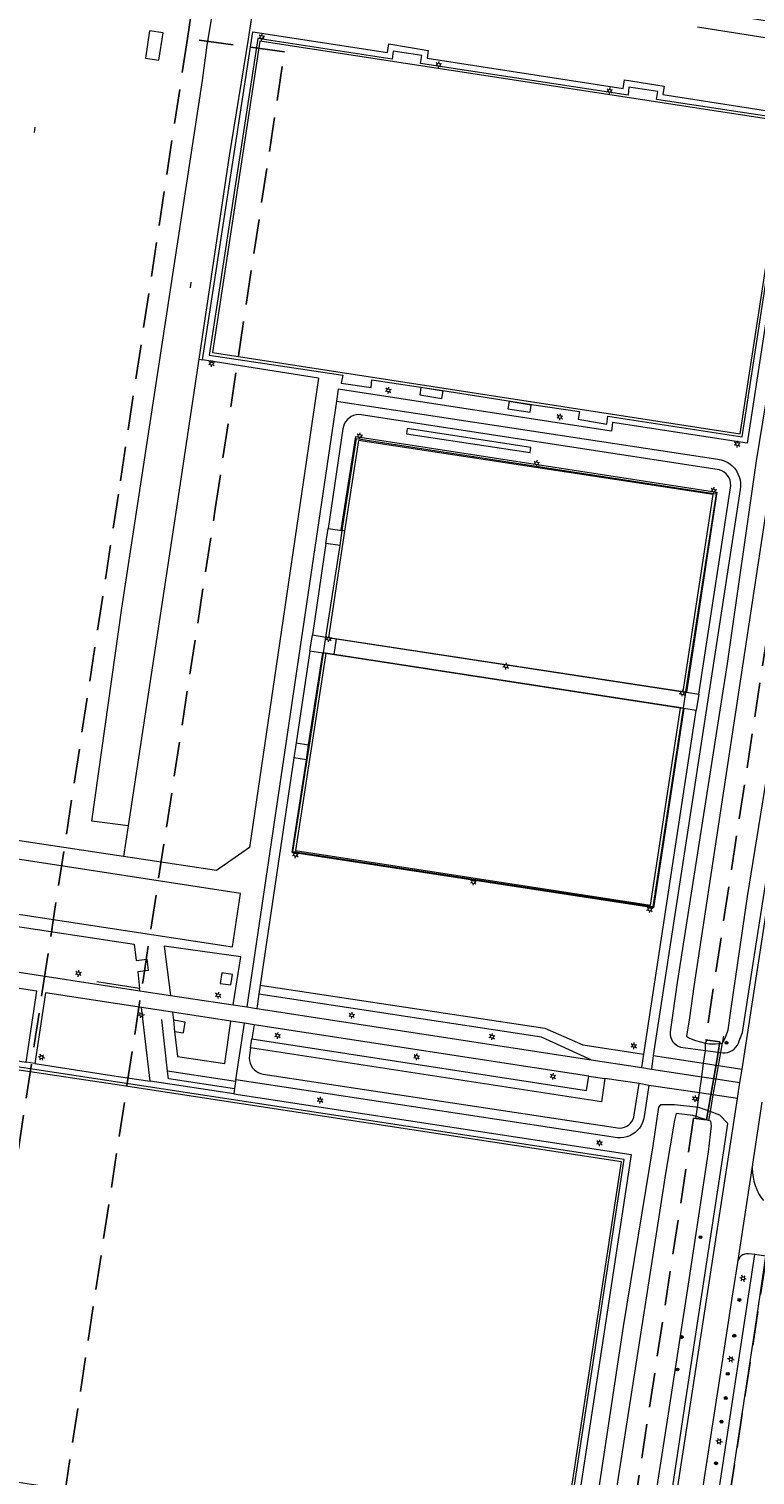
# Model space of a CAD drawing. Header units: metres. Extents: x 89872 to 94585, y 463299 to 469000.
# Tile 233 of 256: x 91722 to 91856, y 464720 to 464986. Entities that reach past the tile are written whole.
import ezdxf
from ezdxf.enums import TextEntityAlignment as Align

# ---------------------------------------------------------------- set-up
doc = ezdxf.new("R2010")
doc.units = ezdxf.units.M
doc.linetypes.add('HIDDEN', pattern=[9.525, 6.35, -3.175])
doc.layers.get('0').update_dxf_attribs({"linetype": 'CONTINUOUS'})
for name, color, linetype, lineweight in [('B-WE-BV-GELEIDECONSTRUCTIE-G', 251, 'CONTINUOUS', 13), ('B-WE-GR-BEPLANTING_CULTUUR-G', 251, 'CONTINUOUS', 13), ('B-WE-GR-BOOM-S', 251, 'CONTINUOUS', 13), ('B-WE-IE-MEUBILAIR_WEGMEUBILAIR_SPEELVOORZIENING-G', 251, 'CONTINUOUS', 13), ('B-WE-IE-TERREINAFSCHEIDING-G', 251, 'CONTINUOUS', 13), ('B-WE-IE-TERREINAFSCHEIDING_KUNSTMATIG_HEKWERK-G', 251, 'CONTINUOUS', 13), ('B-WE-IE-TERREINAFSCHEIDING_KUNSTMATIG_MUUR-G', 251, 'CONTINUOUS', 13), ('B-WE-KL-ET_LS_OV_LICHTMAST-S', 251, 'CONTINUOUS', 13), ('B-WE-KW-KUNSTWERK_DUIKER-G', 251, 'CONTINUOUS', 13), ('B-WE-OG-TOPOGRAFIE_BEBOUWING-GV', 251, 'CONTINUOUS', 13), ('B-WE-OG-TOPOGRAFIE_HUISNUMMER-T25', 251, 'CONTINUOUS', 13), ('B-WE-OG-TOPOGRAFIE_STRAATNAAM-T18', 251, 'CONTINUOUS', 13), ('B-WE-OG-TOPOGRAFIE_WATER-GV', 251, 'CONTINUOUS', 13), ('B-WE-VH-VERHARDING-GV', 251, 'CONTINUOUS', 13), ('Percelen', 10, 'HIDDEN', 25)]:
    doc.layers.add(name, color=color, linetype=linetype, lineweight=lineweight)
doc.styles.get("Standard").update_dxf_attribs({"font": 'isocp.shx'})

# ---------------------------------------------------------------- blocks, each defined once
blk = doc.blocks.new('Q_BOOM')
for radius in [0.27, 0.18, 0.09]:
    blk.add_circle((0, 0), radius)
blk = doc.blocks.new('Q_LICHTMAST')
for points in [[(-0.26, 0.15), (-0.52, 0.3)], [(0, 0.3), (0, 0.6)], [(0.26, 0.15), (0.52, 0.3)], [(-0.26, -0.15), (-0.52, -0.3)], [(0, -0.3), (0, -0.6)], [(0.26, -0.15), (0.52, -0.3)]]:
    blk.add_lwpolyline(points)
blk.add_circle((0, 0), 0.3)

msp = doc.modelspace()

# ---------------------------------------------------------------- linework, layer by layer
at = {"layer": 'B-WE-BV-GELEIDECONSTRUCTIE-G'}
msp.add_line((91739.49, 464833.69), (91714.96, 464837.37), dxfattribs=at)
for points in [[(91842.66, 464864.12), (91848.22, 464900.48), (91782.8, 464910.49), (91780.24, 464893.75)], [(91776.76, 464871.14), (91771.21, 464834.79), (91836.64, 464824.73), (91842.2, 464861.07)]]:
    msp.add_lwpolyline(points, dxfattribs=at)
at = {"layer": 'B-WE-GR-BEPLANTING_CULTUUR-G'}
for p, q in [((91753.37, 464925.44), (91754.06, 464925.34)), ((91780.24, 464893.75), (91777.25, 464874.12)), ((91779.41, 464891.11), (91779.82, 464893.84)), ((91849.56, 464797.52), (91849.14, 464795.13)), ((91747.76, 464792.64), (91747.59, 464794.09)), ((91760.16, 464792.15), (91759.96, 464790.86)), ((91848.17, 464789.68), (91847.63, 464786.63))]:
    msp.add_line(p, q, dxfattribs=at)
for points in [[(91775.41, 464921.96), (91762.72, 464835.35), (91756.64, 464831.12), (91739.49, 464833.69)], [(91791.8, 464912.65), (91791.66, 464911.72), (91814.45, 464908.23), (91814.59, 464909.14), (91791.8, 464912.65)], [(91712.61, 464821.89), (91741.45, 464817.49), (91741.79, 464814.52), (91743.77, 464814.75), (91744.01, 464812.63), (91742.11, 464812.39), (91742.45, 464809.33)], [(91847.63, 464786.63), (91845.58, 464787.39), (91841.07, 464787.88), (91838.52, 464787.88), (91838.13, 464787.4), (91837.11, 464780.31), (91831.63, 464746.97), (91825.01, 464703.4), (91823.57, 464696.17), (91811.71, 464698.04), (91801.52, 464699.56), (91778.76, 464703.26), (91752.85, 464707.41), (91737.43, 464710.3), (91723.67, 464712.44), (91705.26, 464714.72)], [(91827.57, 464682.53), (91827.79, 464681.74), (91832.14, 464681.28), (91834.04, 464681.29), (91834.64, 464681.91), (91835.05, 464683.04), (91836.16, 464689.24), (91839.93, 464711.77), (91843.13, 464733.05), (91850.26, 464779.82), (91850.94, 464784.39), (91849.43, 464785.97), (91847.63, 464786.63)]]:
    msp.add_lwpolyline(points, dxfattribs=at)
at = {"layer": 'B-WE-IE-MEUBILAIR_WEGMEUBILAIR_SPEELVOORZIENING-G'}
for points in [[(91794.33, 464920.24), (91794.11, 464918.86), (91798.19, 464918.2), (91798.42, 464919.58), (91794.33, 464920.24)], [(91810.57, 464917.64), (91810.37, 464916.33), (91814.47, 464915.7), (91814.67, 464917.01), (91810.57, 464917.64)]]:
    msp.add_lwpolyline(points, dxfattribs=at)
at = {"layer": 'B-WE-IE-TERREINAFSCHEIDING-G'}
for p, q in [((91771.32, 464854.68), (91773.62, 464854.28)), ((91773.2, 464851.55), (91770.88, 464851.91)), ((91740.35, 464839.35), (91739.49, 464833.69)), ((91744.37, 464792.22), (91742.79, 464805.84)), ((91748.49, 464804.96), (91748.67, 464803.47)), ((91748.67, 464803.47), (91748.91, 464801.39)), ((91750.86, 464803.14), (91748.67, 464803.47)), ((91723.14, 464795.46), (91738.11, 464793.18)), ((91738.11, 464793.18), (91744.37, 464792.22)), ((91759.81, 464789.86), (91744.37, 464792.22)), ((91760.16, 464792.15), (91747.59, 464794.09)), ((91760.2, 464792.45), (91760.16, 464792.15)), ((91759.96, 464790.86), (91759.81, 464789.86))]:
    msp.add_line(p, q, dxfattribs=at)
for points in [[(91748.91, 464801.39), (91749.43, 464796.8), (91758.14, 464795.49), (91759.3, 464803.31)], [(91748.91, 464801.39), (91750.55, 464801.16), (91750.86, 464803.14)], [(91759.81, 464789.86), (91833.12, 464778.67), (91821.32, 464701.12), (91777.11, 464707.87), (91776.91, 464706.5), (91768.48, 464707.78), (91768.68, 464709.2), (91758.86, 464710.66), (91758.63, 464709.3), (91750.2, 464710.58), (91750.4, 464711.96), (91706.25, 464718.72), (91718.01, 464796.26), (91721.52, 464795.75)], [(91831.3, 464777.31), (91737.86, 464791.59), (91719.38, 464794.41), (91708.07, 464720.04), (91752.87, 464713.19)], [(91747.76, 464792.64), (91747.86, 464792.69), (91759.96, 464790.86)], [(91775.1, 464709.79), (91819.92, 464702.95), (91831.3, 464777.31)]]:
    msp.add_lwpolyline(points, dxfattribs=at)
at = {"layer": 'B-WE-IE-TERREINAFSCHEIDING_KUNSTMATIG_HEKWERK-G'}
for p, q in [((91779.82, 464893.84), (91779.83, 464893.89)), ((91776.81, 464874.19), (91779.41, 464891.11)), ((91776.36, 464871.25), (91776.81, 464874.19)), ((91776.89, 464874.11), (91778.77, 464873.83)), ((91778.33, 464870.98), (91778.77, 464873.83)), ((91778.77, 464873.83), (91843.13, 464863.99)), ((91776.35, 464871.2), (91776.36, 464871.25)), ((91778.33, 464870.98), (91776.36, 464871.25)), ((91842.69, 464861.09), (91778.33, 464870.98)), ((91843.13, 464863.99), (91842.69, 464861.09)), ((91843.14, 464864.05), (91843.13, 464863.99)), ((91842.69, 464861.09), (91842.67, 464861)), ((91850.1, 464800.54), (91849.87, 464799.25)), ((91849.87, 464799.25), (91849.56, 464797.52)), ((91849.14, 464795.13), (91848.69, 464792.65)), ((91848.69, 464792.65), (91848.17, 464789.68)), ((91847.63, 464786.63), (91847.33, 464784.98))]:
    msp.add_line(p, q, dxfattribs=at)
for points in [[(91779.59, 464921.04), (91785.13, 464920.23), (91785.3, 464921.65), (91798.39, 464919.68), (91814.72, 464917.13), (91823.54, 464915.79), (91823.29, 464914.37), (91828.58, 464913.5), (91828.77, 464914.96), (91853.57, 464911.13), (91862.53, 464969.65), (91837.74, 464973.41), (91838.01, 464974.86), (91832.65, 464975.66), (91832.53, 464974.21), (91794.22, 464980.06), (91794.52, 464981.5), (91789.22, 464982.3), (91789.05, 464980.86), (91764.24, 464984.67), (91755.29, 464926.23), (91779.93, 464922.49), (91779.59, 464921.04)], [(91779.83, 464893.89), (91782.44, 464910.84), (91848.74, 464900.64), (91843.14, 464864.05)], [(91842.67, 464861), (91837.07, 464824.39), (91770.72, 464834.54), (91773.33, 464851.53), (91773.75, 464854.26), (91776.35, 464871.2)], [(91775.03, 464709.28), (91820.31, 464702.35), (91831.8, 464777.79), (91719.06, 464795.01), (91707.6, 464719.59), (91752.79, 464712.68)]]:
    msp.add_lwpolyline(points, dxfattribs=at)
at = {"layer": 'B-WE-IE-TERREINAFSCHEIDING_KUNSTMATIG_MUUR-G'}
for p, q in [((91742.45, 464809.33), (91734.58, 464810.58)), ((91747.59, 464794.09), (91746.52, 464803.58))]:
    msp.add_line(p, q, dxfattribs=at)
at = {"layer": 'B-WE-KW-KUNSTWERK_DUIKER-G'}
msp.add_lwpolyline([(91845.03, 464785.35), (91845.08, 464785.71), (91845.68, 464790.05), (91846.1, 464793.05), (91846.44, 464795.54), (91846.77, 464797.9), (91846.81, 464799.22), (91847.03, 464799.78)], dxfattribs=at)
at = {"layer": 'B-WE-OG-TOPOGRAFIE_BEBOUWING-GV'}
msp.add_line((91746.78, 464985.71), (91744.28, 464986.04), dxfattribs=at)
for points in [[(91744.28, 464986.04), (91743.51, 464981.01), (91746.01, 464980.63), (91746.78, 464985.71)], [(91761.07, 464826.87), (91717.96, 464833.49), (91716.44, 464823.6), (91745.08, 464819.21), (91759.56, 464816.99), (91761.07, 464826.87)]]:
    msp.add_lwpolyline(points, dxfattribs=at)
at = {"layer": 'B-WE-OG-TOPOGRAFIE_STRAATNAAM-T18'}
for p, q in [((91723.04, 464967.28), (91723.19, 464968.27)), ((91751.81, 464938.66), (91751.96, 464939.65))]:
    msp.add_line(p, q, dxfattribs=at)
at = {"layer": 'B-WE-OG-TOPOGRAFIE_WATER-GV'}
for points in [[(91780.54, 465000.99), (91780.77, 465000.04), (91838.43, 464991.12), (91865, 464986.79), (91867.58, 464986.34), (91871.76, 464985.65), (91870.81, 464980.13), (91865.85, 464949.43), (91858.2, 464899.28), (91844.63, 464809.67), (91843.83, 464803.92), (91843.27, 464800.55), (91843.86, 464800.15), (91844.97, 464799.75), (91846.81, 464799.22), (91847.49, 464799.12), (91848.63, 464799.14), (91849.87, 464799.25)], [(91845.32, 464986.81), (91867.92, 464983.24), (91868.43, 464982.59), (91866.91, 464973.63), (91863.03, 464948.78), (91856.16, 464906.68), (91850.8, 464869.28), (91841.59, 464810.44), (91840.34, 464801.76), (91840.26, 464801.31), (91840.27, 464800.85), (91840.36, 464800.39), (91840.51, 464799.96), (91840.74, 464799.56), (91841.04, 464799.21), (91841.38, 464798.91), (91841.78, 464798.67), (91842.21, 464798.5), (91846.77, 464797.9), (91849.56, 464797.52)], [(91849.87, 464799.25), (91850.12, 464799.53), (91850.56, 464800.49), (91850.96, 464801.67), (91851.44, 464805.21), (91854.57, 464826.32), (91864.03, 464884.83), (91869.87, 464922.59), (91871.9, 464937.02)], [(91849.56, 464797.52), (91849.99, 464797.47), (91850.44, 464797.47), (91850.89, 464797.54), (91851.32, 464797.68), (91851.72, 464797.89), (91852.09, 464798.16), (91852.41, 464798.48), (91852.67, 464798.85), (91852.87, 464799.26), (91853, 464799.69), (91853.59, 464801.19), (91855.84, 464815.57), (91865.16, 464875.06), (91871.9, 464921.15)], [(91847.33, 464784.98), (91845.08, 464785.71), (91844.49, 464785.88), (91841.37, 464786.29), (91841.11, 464785.03), (91839.42, 464775.17), (91838.28, 464767.63), (91826.87, 464694.59), (91826.52, 464693.75), (91824.3, 464693.16), (91808.03, 464695.51), (91765.34, 464702.54), (91701.14, 464712.99)], [(91819.81, 464686.06), (91828.14, 464684.55), (91832.47, 464684.2), (91833.35, 464689.52), (91834.37, 464694.91), (91840.11, 464731.64), (91843.76, 464755.59), (91847.35, 464779.2), (91847.89, 464784), (91847.77, 464784.84), (91847.33, 464784.98)]]:
    msp.add_lwpolyline(points, dxfattribs=at)
at = {"layer": 'B-WE-VH-VERHARDING-GV'}
for p, q in [((91775.41, 464921.96), (91754.06, 464925.34)), ((91778.75, 464917.74), (91762.22, 464805.93)), ((91779.08, 464919.91), (91778.75, 464917.74)), ((91776.81, 464891.46), (91777.22, 464894.21)), ((91777.22, 464894.21), (91779.82, 464893.84)), ((91780.24, 464893.75), (91779.83, 464893.89)), ((91776.81, 464891.46), (91774.3, 464874.57)), ((91779.41, 464891.11), (91776.81, 464891.46)), ((91853.53, 464794.47), (91866.47, 464878.63)), ((91773.83, 464871.59), (91774.3, 464874.57)), ((91774.3, 464874.57), (91776.81, 464874.19)), ((91776.81, 464874.19), (91777.25, 464874.12)), ((91777.25, 464874.12), (91842.66, 464864.12)), ((91773.83, 464871.59), (91771.32, 464854.68)), ((91773.62, 464854.28), (91776.22, 464871.22)), ((91776.22, 464871.22), (91773.83, 464871.59)), ((91776.35, 464871.2), (91776.22, 464871.22)), ((91776.76, 464871.14), (91776.35, 464871.2)), ((91842.2, 464861.07), (91776.76, 464871.14)), ((91843.14, 464864.05), (91843.27, 464864.03)), ((91843.27, 464864.03), (91845.58, 464863.67)), ((91845.58, 464863.67), (91845.1, 464860.63)), ((91835.4, 464797.23), (91845.1, 464860.63)), ((91842.67, 464861), (91842.2, 464861.07)), ((91842.81, 464860.98), (91842.67, 464861)), ((91845.1, 464860.63), (91842.81, 464860.98)), ((91771.32, 464854.68), (91770.88, 464851.91)), ((91773.2, 464851.55), (91773.62, 464854.28)), ((91770.88, 464851.91), (91764.69, 464809.93)), ((91770.57, 464834.43), (91773.2, 464851.55)), ((91701.82, 464815.17), (91742.49, 464808.92)), ((91759.73, 464806.3), (91761.09, 464815.17)), ((91759.59, 464811.94), (91757.61, 464812.25)), ((91742.49, 464808.92), (91742.45, 464809.33)), ((91742.49, 464808.92), (91748.17, 464808.06)), ((91748.17, 464808.06), (91759.73, 464806.3)), ((91764.45, 464808.28), (91764.05, 464805.62)), ((91764.69, 464809.93), (91764.45, 464808.28)), ((91748.49, 464804.96), (91742.79, 464805.84)), ((91759.73, 464806.3), (91762.22, 464805.93)), ((91764.05, 464805.62), (91825.69, 464796.16)), ((91759.3, 464803.31), (91748.49, 464804.96)), ((91761.77, 464802.94), (91759.3, 464803.31)), ((91760.2, 464792.45), (91761.77, 464802.94)), ((91763.56, 464802.65), (91761.77, 464802.94)), ((91763.56, 464802.65), (91763.16, 464800.01)), ((91825.29, 464793.18), (91763.56, 464802.65)), ((91762.91, 464798.37), (91763.16, 464800.01)), ((91835.03, 464794.74), (91835.4, 464797.23)), ((91723.14, 464795.46), (91721.52, 464795.75)), ((91825.69, 464796.16), (91835.03, 464794.74)), ((91835.03, 464794.74), (91836.82, 464794.46)), ((91837.17, 464796.94), (91836.82, 464794.46)), ((91837.17, 464796.94), (91846.44, 464795.54)), ((91846.44, 464795.54), (91849.14, 464795.13)), ((91849.14, 464795.13), (91853.53, 464794.47)), ((91825.29, 464793.18), (91828.26, 464792.72)), ((91834.54, 464791.77), (91828.26, 464792.72)), ((91848.69, 464792.65), (91853.14, 464791.97)), ((91852.69, 464789), (91853.14, 464791.97)), ((91853.14, 464791.97), (91853.53, 464794.47)), ((91836.36, 464791.44), (91834.54, 464791.77)), ((91852.69, 464789), (91848.17, 464789.68)), ((91857.18, 464788.34), (91855.46, 464776.92)), ((91855.46, 464776.92), (91852.67, 464758.79)), ((91845.2, 464689.69), (91855.9, 464760.21)), ((91857.85, 464759.94), (91855.9, 464760.21))]:
    msp.add_line(p, q, dxfattribs=at)
for points in [[(91740.35, 464839.35), (91733.67, 464840.21), (91739.18, 464879.53), (91754.07, 464976.9), (91754.91, 464983.44), (91757.67, 465000), (91757.94, 465001.66), (91758.32, 465005.35)], [(91765.51, 465004.34), (91765.12, 465002.1), (91764.79, 464999.97), (91762.44, 464984.52), (91758.98, 464962.99), (91753.37, 464925.44)], [(91754.06, 464925.34), (91763.33, 464985.89), (91788.14, 464982.08), (91788.43, 464983.66), (91795.65, 464982.46), (91795.47, 464980.99), (91831.63, 464975.44), (91831.86, 464977.02), (91839.2, 464975.87), (91838.95, 464974.33), (91863.76, 464970.46)], [(91862.02, 464969.22), (91764.59, 464984.15), (91755.87, 464926.73), (91853.21, 464911.68), (91862.02, 464969.22)], [(91863.76, 464970.46), (91854.51, 464909.97), (91829.67, 464913.78), (91829.45, 464912.19), (91779.08, 464919.91)], [(91753.37, 464925.44), (91750.93, 464909.09), (91749.54, 464900.04), (91740.35, 464839.35)], [(91778.75, 464917.74), (91849.09, 464907.01), (91849.67, 464906.9), (91850.24, 464906.72), (91850.78, 464906.47), (91851.28, 464906.15), (91851.74, 464905.77), (91852.15, 464905.34), (91852.5, 464904.85), (91852.79, 464904.33), (91853.01, 464903.78), (91853.16, 464903.2), (91853.23, 464902.61), (91853.23, 464902.02), (91853.16, 464901.43), (91837.17, 464796.94)], [(91845.58, 464863.67), (91851.42, 464901.71), (91851.46, 464902.18), (91851.43, 464902.65), (91851.33, 464903.11), (91851.15, 464903.55), (91850.9, 464903.95), (91850.59, 464904.31), (91850.23, 464904.61), (91849.83, 464904.85), (91849.39, 464905.03), (91848.93, 464905.13), (91783.3, 464915.21), (91782.83, 464915.24), (91782.36, 464915.18), (91781.9, 464915.06), (91781.47, 464914.86), (91781.07, 464914.6), (91780.72, 464914.28), (91780.43, 464913.91), (91780.19, 464913.5), (91780.02, 464913.06), (91779.93, 464912.6), (91777.22, 464894.21)], [(91779.83, 464893.89), (91779.64, 464893.96), (91782.29, 464911.17), (91848.9, 464900.9), (91843.27, 464864.03)], [(91842.66, 464864.12), (91842.9, 464864.08), (91843.14, 464864.05)], [(91842.81, 464860.98), (91837.18, 464824.24), (91770.57, 464834.43)], [(91761.09, 464815.17), (91747, 464817.16), (91748.17, 464808.06)], [(91721.52, 464795.75), (91723.48, 464808.83), (91701.37, 464812.23)], [(91757.61, 464812.25), (91757.31, 464810.28), (91759.28, 464809.98), (91759.59, 464811.94)], [(91742.79, 464805.84), (91725.12, 464808.53), (91723.14, 464795.46)], [(91825.69, 464796.16), (91825.28, 464796.35), (91816.57, 464800.36), (91764.45, 464808.28)], [(91764.69, 464809.93), (91817.18, 464801.98), (91824.17, 464798.91), (91835.4, 464797.23)], [(91762.22, 464805.93), (91764.01, 464805.63), (91764.05, 464805.62)], [(91763.16, 464800.01), (91824.88, 464790.53), (91825.29, 464793.18)], [(91762.91, 464798.37), (91762.71, 464796.95), (91762.68, 464796.48), (91762.72, 464796.01), (91762.83, 464795.55), (91763.01, 464795.11), (91763.26, 464794.71), (91763.57, 464794.35), (91763.92, 464794.05), (91764.33, 464793.8), (91764.76, 464793.62), (91765.22, 464793.5), (91831.01, 464783.55), (91831.45, 464783.6), (91831.87, 464783.72), (91832.27, 464783.91), (91832.63, 464784.16), (91832.95, 464784.46), (91833.22, 464784.81), (91833.43, 464785.19), (91833.58, 464785.61), (91833.66, 464786.04), (91834.54, 464791.77)], [(91828.26, 464792.72), (91827.63, 464788.44), (91762.91, 464798.37)], [(91836.36, 464791.44), (91835.47, 464785.69), (91835.36, 464785.13), (91835.17, 464784.58), (91834.92, 464784.06), (91834.6, 464783.58), (91834.22, 464783.14), (91833.8, 464782.75), (91833.33, 464782.42), (91832.82, 464782.15), (91832.28, 464781.95), (91831.72, 464781.81), (91831.15, 464781.75), (91830.57, 464781.75), (91760.2, 464792.45)], [(91836.82, 464794.46), (91846.1, 464793.05), (91848.69, 464792.65)], [(91848.17, 464789.68), (91845.68, 464790.05), (91836.36, 464791.44)], [(91836.19, 464681.71), (91836.7, 464685.02), (91852.69, 464789)], [(91855.46, 464776.92), (91855.43, 464776.12), (91855.46, 464775.32), (91855.56, 464774.53), (91855.72, 464773.75), (91855.95, 464772.98), (91856.24, 464772.24), (91856.59, 464771.52), (91857, 464770.83), (91857.47, 464770.18)], [(91857.85, 464759.94), (91855.87, 464746.55), (91847.08, 464688.91)], [(91855.9, 464760.21), (91854.73, 464760.37), (91854.38, 464760.37), (91854.02, 464760.3), (91853.69, 464760.17), (91853.39, 464759.98), (91853.13, 464759.74), (91852.92, 464759.45), (91852.76, 464759.13), (91852.67, 464758.79)], [(91852.67, 464758.79), (91851.64, 464752.18), (91849.42, 464737.72), (91842.34, 464691.58)]]:
    msp.add_lwpolyline(points, dxfattribs=at)
at = {"layer": 'Percelen'}
for p, q in [((91751.27, 464984.65), (91754.71, 465007.39)), ((91862.21, 464787.38), (91846.62, 464685.3))]:
    msp.add_line(p, q, dxfattribs=at)
for points in [[(91751.27, 464984.65), (91738.54, 464900.55), (91725.34, 464814.22), (91709.92, 464712.5)], [(91727.91, 464704.45), (91727.22, 464706.69), (91743.08, 464810.87), (91756.39, 464897.86), (91769.16, 464982.21), (91751.27, 464984.65)], [(91864.02, 464912.82), (91846.8, 464799.84), (91849.47, 464799.5), (91848.8, 464795.62), (91847.72, 464789.31), (91846.96, 464785.11), (91844.61, 464785.41), (91829.75, 464687.88)]]:
    msp.add_lwpolyline(points, dxfattribs=at)

# ---------------------------------------------------------------- block references
at = {"layer": 'B-WE-GR-BOOM-S'}
for p, rotation in [((91850.67, 464799.31), 65.7525687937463), ((91845.88, 464763.44), 81.33374099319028), ((91853.06, 464751.85), 81.28003975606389), ((91842.4, 464744.99), 81.33419490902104), ((91852.11, 464745.25), 81.36882950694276), ((91841.62, 464739.01), 81.33419490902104), ((91850.9, 464738.22), 81.28003975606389), ((91850.53, 464733.74), 81.36882950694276), ((91849.75, 464729.39), 81.36882950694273), ((91848.73, 464721.71), 81.36882950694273)]:
    msp.add_blockref('Q_BOOM', p, dxfattribs=dict(at, rotation=rotation))
at = {"layer": 'B-WE-KL-ET_LS_OV_LICHTMAST-S'}
for p, rotation in [((91764.97, 464984.9), 171.2675471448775), ((91797.58, 464979.84), 171.2867644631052), ((91829.11, 464974.99), 171.2867644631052), ((91755.71, 464924.66), 171.0073940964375), ((91788.31, 464919.72), 171.2864920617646), ((91819.94, 464914.8), 171.2864920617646), ((91783.04, 464911.28), 171.2303121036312), ((91852.64, 464909.79), 171.2744615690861), ((91815.65, 464906.25), 171.2303121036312), ((91848.3, 464901.23), 171.2303121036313), ((91777.33, 464873.88), 171.308474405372), ((91809.99, 464868.82), 171.3084744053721), ((91842.5, 464863.84), 171.3084744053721), ((91771.19, 464834), 171.2998600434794), ((91804, 464828.97), 171.2998600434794), ((91836.5, 464823.92), 171.2998600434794), ((91731.17, 464812.1), 171.2641075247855), ((91756.94, 464808.07), 171.3324061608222), ((91742.77, 464804.43), 96.61484453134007), ((91781.57, 464804.37), 171.3616582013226), ((91767.9, 464800.64), 171.2742733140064), ((91807.43, 464800.44), 171.3616582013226), ((91724.35, 464796.64), 81.41694452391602), ((91793.53, 464796.71), 171.2742733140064), ((91833.58, 464798.75), 171.4610007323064), ((91818.67, 464793.11), 171.2742733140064), ((91775.74, 464788.72), 171.321686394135), ((91844.89, 464788.98), 171.4872722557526), ((91827.25, 464780.83), 171.321686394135), ((91853.72, 464755.84), 81.11378557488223), ((91851.47, 464740.91), 81.36882950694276), ((91849.31, 464725.75), 81.36882950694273)]:
    msp.add_blockref('Q_LICHTMAST', p, dxfattribs=dict(at, rotation=rotation))

# ---------------------------------------------------------------- texts
at = {"layer": 'B-WE-OG-TOPOGRAFIE_HUISNUMMER-T25'}
msp.add_text('19', height=0.0025, rotation=-8.7, dxfattribs=at).set_placement((91738.38, 464822.77), align=Align.MIDDLE)
at = {"layer": 'B-WE-OG-TOPOGRAFIE_STRAATNAAM-T18'}
for s, rotation, p in [('Rosalind Franklinpad', 81.3191, (91723.04, 464967.28)), ('Max Planckweg', 81.4891, (91751.81, 464938.66))]:
    msp.add_text(s, height=0.005, rotation=rotation, dxfattribs=at).set_placement(p, align=Align.MIDDLE)

doc.saveas('drawing.dxf')
